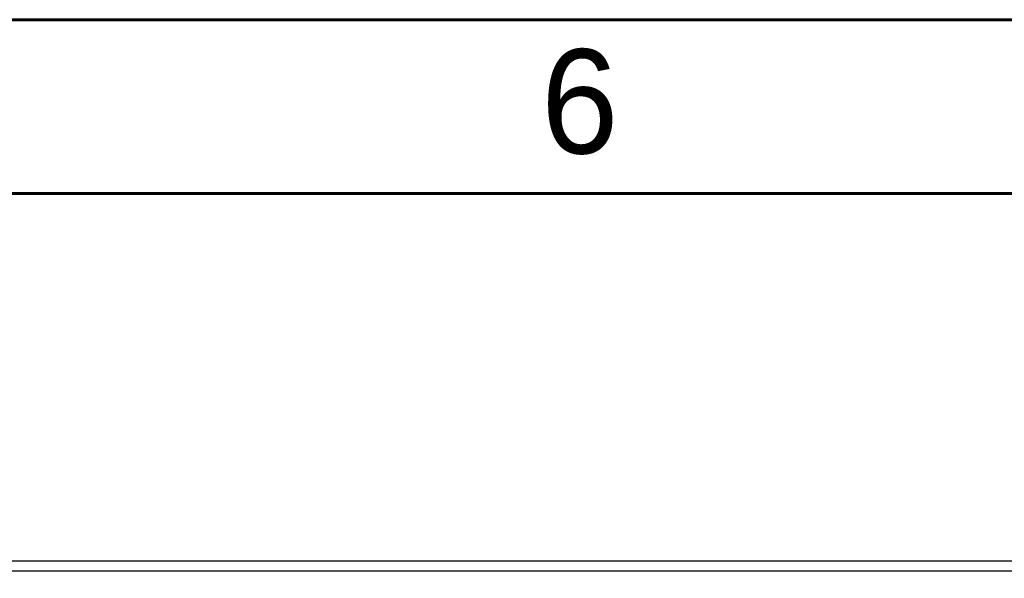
# Model space of a CAD drawing. Header units: millimetres. Extents: x 399 to 6076, y -1991 to 1602.
# Tile 124 of 256: x 5870 to 5900, y -623 to -606. Entities that reach past the tile are written whole.
import ezdxf

# ---------------------------------------------------------------- set-up
doc = ezdxf.new("R2010")
doc.units = ezdxf.units.MM
doc.layers.add('BORDER', color=7, linetype='Continuous')
doc.layers.add('可見 (ISO)', color=7, linetype='Continuous', lineweight=25)
doc.styles.add('標題欄', font='txt')

# ---------------------------------------------------------------- blocks, each defined once
blk = doc.blocks.new('A4-英文圖框-橫式')
at = {"layer": 'BORDER', "color": 123, "linetype": 'Continuous', "lineweight": 60, "ltscale": 25.4}
blk.add_line((2151.697, 183.498), (2549.792, 183.498), dxfattribs=at)
blk.add_lwpolyline([(2151.697, 188.794), (2555.087, 188.794), (2555.087, -95.061), (2151.697, -95.061)], close=True, dxfattribs=at)
at = {"color": 60, "style": '標題欄'}
blk.add_text('6', height=3.177, dxfattribs=at).set_placement((2424.321, 184.716))

msp = doc.modelspace()

# ---------------------------------------------------------------- linework, layer by layer
at = {"layer": '可見 (ISO)'}
for p, q in [((5915.164, -622.817), (5843.164, -622.817)), ((5847.164, -623.117), (5911.164, -623.117))]:
    msp.add_line(p, q, dxfattribs=at)

# ---------------------------------------------------------------- block references
msp.add_blockref('A4-英文圖框-橫式', (3461.319, -795.105))

doc.saveas('drawing.dxf')
